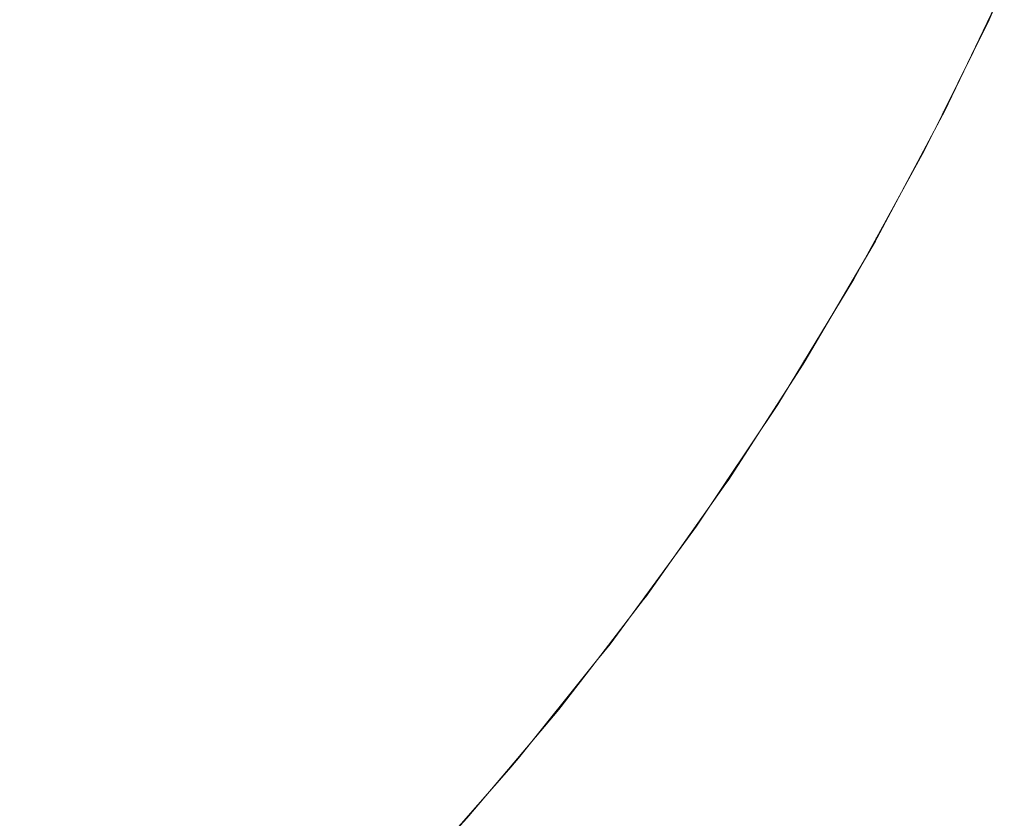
# Model space of a CAD drawing. Header units: centimetres. Extents: x -26 to 27.3, y -21.7 to -19.9.
# Tile 178 of 202: x 27.2716 to 27.3009, y -21.626 to -21.6021. Entities that reach past the tile are written whole.
import ezdxf

# ---------------------------------------------------------------- set-up
doc = ezdxf.new("R2010")
doc.units = ezdxf.units.CM
doc.header["$LTSCALE"] = 2.54
doc.layers.add('Lucido design-1', color=7, linetype='Continuous')

# ---------------------------------------------------------------- blocks, each defined once
blk = doc.blocks.new('Gruppo-4-1')
at = {"color": 7, "linetype": 'Continuous', "lineweight": 9}
for points, invisible_edges in [([(27.278212, -21.599355, 329.824726), (27.276425, -21.602299, 329.824726), (27.274254, -21.600916, 329.821552), (27.275982, -21.598068, 329.821552)], 15), ([(27.272644, -21.59855, 330.553668), (27.270946, -21.60118, 330.553668), (27.273249, -21.602737, 330.550502), (27.275011, -21.600007, 330.550502)], 15), ([(27.278961, -21.598494, 330.547225), (27.27726, -21.601392, 330.547225), (27.279388, -21.602702, 330.543844), (27.281142, -21.599713, 330.543844)], 15), ([(27.286014, -21.599535, 329.83486), (27.284212, -21.602819, 329.83486), (27.28233, -21.601733, 329.831386), (27.284087, -21.598532, 329.831386)], 15), ([(27.294221, -21.59923, 329.849594), (27.292425, -21.602872, 329.849594), (27.291023, -21.602142, 329.845798), (27.292789, -21.598562, 329.845798)], 15), ([(27.295009, -21.598381, 330.521712), (27.293299, -21.601961, 330.521712), (27.294553, -21.602593, 330.517778), (27.296289, -21.59896, 330.517778)], 15), ([(27.286834, -21.598701, 330.536791), (27.285118, -21.601933, 330.536791), (27.286906, -21.602932, 330.533133), (27.288663, -21.599623, 330.533133)], 15), ([(27.296289, -21.59896, 330.517778), (27.294553, -21.602593, 330.517778), (27.295659, -21.60315, 330.513793), (27.297418, -21.59947, 330.513793)], 15), ([(27.274254, -21.600916, 329.821552), (27.272403, -21.603686, 329.821552), (27.270192, -21.602138, 329.818488), (27.271977, -21.599465, 329.818488)], 15), ([(27.280329, -21.600577, 329.828006), (27.278487, -21.603613, 329.828006), (27.276425, -21.602299, 329.824726), (27.278212, -21.599355, 329.824726)], 15), ([(27.295512, -21.599832, 329.853456), (27.293688, -21.60353, 329.853456), (27.292425, -21.602872, 329.849594), (27.294221, -21.59923, 329.849594)], 15), ([(27.297418, -21.59947, 330.513793), (27.295659, -21.60315, 330.513793), (27.296614, -21.603632, 330.509763), (27.298393, -21.59991, 330.509763)], 15), ([(27.281142, -21.599713, 330.543844), (27.279388, -21.602702, 330.543844), (27.281391, -21.603935, 330.540363), (27.283196, -21.60086, 330.540363)], 15), ([(27.287814, -21.600472, 329.838425), (27.28597, -21.603834, 329.838425), (27.284212, -21.602819, 329.83486), (27.286014, -21.599535, 329.83486)], 15), ([(27.288663, -21.599623, 330.533133), (27.286906, -21.602932, 330.533133), (27.288557, -21.603855, 330.529396), (27.290352, -21.600475, 330.529396)], 15), ([(27.275011, -21.600007, 330.550502), (27.273249, -21.602737, 330.550502), (27.275438, -21.604216, 330.547225), (27.27726, -21.601392, 330.547225)], 15), ([(27.296659, -21.600366, 329.857377), (27.294811, -21.604114, 329.857377), (27.293688, -21.60353, 329.853456), (27.295512, -21.599832, 329.853456)], 15), ([(27.298393, -21.59991, 330.509763), (27.296614, -21.603632, 330.509763), (27.297418, -21.604037, 330.505696), (27.299213, -21.600281, 330.505696)], 15), ([(27.297659, -21.600833, 329.86135), (27.295789, -21.604624, 329.86135), (27.294811, -21.604114, 329.857377), (27.296659, -21.600366, 329.857377)], 15), ([(27.299213, -21.600281, 330.505696), (27.297418, -21.604037, 330.505696), (27.29807, -21.604366, 330.501599), (27.299878, -21.600582, 330.501599)], 15), ([(27.28233, -21.601733, 329.831386), (27.280436, -21.604854, 329.831386), (27.278487, -21.603613, 329.828006), (27.280329, -21.600577, 329.828006)], 15), ([(27.289485, -21.601342, 329.842072), (27.287601, -21.604776, 329.842072), (27.28597, -21.603834, 329.838425), (27.287814, -21.600472, 329.838425)], 15), ([(27.290352, -21.600475, 330.529396), (27.288557, -21.603855, 330.529396), (27.290068, -21.604699, 330.525586), (27.291898, -21.601254, 330.525586)], 15), ([(27.299878, -21.600582, 330.501599), (27.29807, -21.604366, 330.501599), (27.298568, -21.604617, 330.497478), (27.300386, -21.600812, 330.497478)], 15), ([(27.276425, -21.602299, 329.824726), (27.274512, -21.605163, 329.824726), (27.272403, -21.603686, 329.821552), (27.274254, -21.600916, 329.821552)], 15), ([(27.283196, -21.60086, 330.540363), (27.281391, -21.603935, 330.540363), (27.283265, -21.60509, 330.536791), (27.285118, -21.601933, 330.536791)], 15), ([(27.298511, -21.60123, 329.865368), (27.296623, -21.605058, 329.865368), (27.295789, -21.604624, 329.86135), (27.297659, -21.600833, 329.86135)], 15), ([(27.300386, -21.600812, 330.497478), (27.298568, -21.604617, 330.497478), (27.298913, -21.604791, 330.493342), (27.300738, -21.600971, 330.493342)], 15), ([(27.270946, -21.60118, 330.553668), (27.269139, -21.603736, 330.553668), (27.271374, -21.605389, 330.550502), (27.273249, -21.602737, 330.550502)], 15), ([(27.291898, -21.601254, 330.525586), (27.290068, -21.604699, 330.525586), (27.291438, -21.605464, 330.521712), (27.293299, -21.601961, 330.521712)], 15), ([(27.299212, -21.601557, 329.869425), (27.297309, -21.605415, 329.869425), (27.296623, -21.605058, 329.865368), (27.298511, -21.60123, 329.865368)], 15), ([(27.300738, -21.600971, 330.493342), (27.298913, -21.604791, 330.493342), (27.299103, -21.604887, 330.489196), (27.300933, -21.601059, 330.489196)], 15), ([(27.300933, -21.601059, 330.489196), (27.299103, -21.604887, 330.489196), (27.299146, -21.604908, 330.486121), (27.300939, -21.601156, 330.486121)], 11), ([(27.300484, -21.60215, 329.886121), (27.300939, -21.601156, 330.486121), (27.299146, -21.604908, 330.486121)], 9), ([(27.300484, -21.60215, 329.886121), (27.300924, -21.601149, 329.886121), (27.300939, -21.601156, 330.486121)], 10), ([(27.27726, -21.601392, 330.547225), (27.275438, -21.604216, 330.547225), (27.277508, -21.605615, 330.543844), (27.279388, -21.602702, 330.543844)], 15), ([(27.291023, -21.602142, 329.845798), (27.289103, -21.605643, 329.845798), (27.287601, -21.604776, 329.842072), (27.289485, -21.601342, 329.842072)], 15), ([(27.284212, -21.602819, 329.83486), (27.282268, -21.606022, 329.83486), (27.280436, -21.604854, 329.831386), (27.28233, -21.601733, 329.831386)], 15), ([(27.299761, -21.601813, 329.873515), (27.297846, -21.605694, 329.873515), (27.297309, -21.605415, 329.869425), (27.299212, -21.601557, 329.869425)], 15), ([(27.300156, -21.601997, 329.877629), (27.298234, -21.605896, 329.877629), (27.297846, -21.605694, 329.873515), (27.299761, -21.601813, 329.873515)], 15), ([(27.272403, -21.603686, 329.821552), (27.270433, -21.606373, 329.821552), (27.268291, -21.604729, 329.818488), (27.270192, -21.602138, 329.818488)], 15), ([(27.285118, -21.601933, 330.536791), (27.283265, -21.60509, 330.536791), (27.285009, -21.606164, 330.533133), (27.286906, -21.602932, 330.533133)], 15), ([(27.293299, -21.601961, 330.521712), (27.291438, -21.605464, 330.521712), (27.292665, -21.606149, 330.517778), (27.294553, -21.602593, 330.517778)], 15), ([(27.300398, -21.60211, 329.881762), (27.29847, -21.606019, 329.881762), (27.298234, -21.605896, 329.877629), (27.300156, -21.601997, 329.877629)], 15), ([(27.29847, -21.606019, 329.881762), (27.300398, -21.60211, 329.881762), (27.300484, -21.60215, 329.886121), (27.299083, -21.60499, 329.886121)], 11), ([(27.278487, -21.603613, 329.828006), (27.276515, -21.606565, 329.828006), (27.274512, -21.605163, 329.824726), (27.276425, -21.602299, 329.824726)], 15), ([(27.292425, -21.602872, 329.849594), (27.290471, -21.606433, 329.849594), (27.289103, -21.605643, 329.845798), (27.291023, -21.602142, 329.845798)], 15), ([(27.299146, -21.604908, 330.486121), (27.299083, -21.60499, 329.886121), (27.300484, -21.60215, 329.886121)], 9), ([(27.279388, -21.602702, 330.543844), (27.277508, -21.605615, 330.543844), (27.279457, -21.606932, 330.540363), (27.281391, -21.603935, 330.540363)], 15), ([(27.294553, -21.602593, 330.517778), (27.292665, -21.606149, 330.517778), (27.293745, -21.606753, 330.513793), (27.295659, -21.60315, 330.513793)], 15), ([(27.273249, -21.602737, 330.550502), (27.271374, -21.605389, 330.550502), (27.273497, -21.606959, 330.547225), (27.275438, -21.604216, 330.547225)], 15), ([(27.28597, -21.603834, 329.838425), (27.28398, -21.607112, 329.838425), (27.282268, -21.606022, 329.83486), (27.284212, -21.602819, 329.83486)], 15), ([(27.286906, -21.602932, 330.533133), (27.285009, -21.606164, 330.533133), (27.28662, -21.607155, 330.529396), (27.288557, -21.603855, 330.529396)], 15), ([(27.293688, -21.60353, 329.853456), (27.291705, -21.607145, 329.853456), (27.290471, -21.606433, 329.849594), (27.292425, -21.602872, 329.849594)], 15), ([(27.295659, -21.60315, 330.513793), (27.293745, -21.606753, 330.513793), (27.294679, -21.607275, 330.509763), (27.296614, -21.603632, 330.509763)], 15), ([(27.294811, -21.604114, 329.857377), (27.292801, -21.607778, 329.857377), (27.291705, -21.607145, 329.853456), (27.293688, -21.60353, 329.853456)], 15), ([(27.274512, -21.605163, 329.824726), (27.272476, -21.60794, 329.824726), (27.270433, -21.606373, 329.821552), (27.272403, -21.603686, 329.821552)], 15), ([(27.280436, -21.604854, 329.831386), (27.278408, -21.60789, 329.831386), (27.276515, -21.606565, 329.828006), (27.278487, -21.603613, 329.828006)], 15), ([(27.287601, -21.604776, 329.842072), (27.285569, -21.608124, 329.842072), (27.28398, -21.607112, 329.838425), (27.28597, -21.603834, 329.838425)], 15), ([(27.288557, -21.603855, 330.529396), (27.28662, -21.607155, 330.529396), (27.288094, -21.608063, 330.525586), (27.290068, -21.604699, 330.525586)], 15), ([(27.296614, -21.603632, 330.509763), (27.294679, -21.607275, 330.509763), (27.295465, -21.607714, 330.505696), (27.297418, -21.604037, 330.505696)], 15), ([(27.281391, -21.603935, 330.540363), (27.279457, -21.606932, 330.540363), (27.281281, -21.608165, 330.536791), (27.283265, -21.60509, 330.536791)], 15), ([(27.295789, -21.604624, 329.86135), (27.293756, -21.60833, 329.86135), (27.292801, -21.607778, 329.857377), (27.294811, -21.604114, 329.857377)], 15), ([(27.297418, -21.604037, 330.505696), (27.295465, -21.607714, 330.505696), (27.296102, -21.60807, 330.501599), (27.29807, -21.604366, 330.501599)], 15), ([(27.275438, -21.604216, 330.547225), (27.273497, -21.606959, 330.547225), (27.275506, -21.608445, 330.543844), (27.277508, -21.605615, 330.543844)], 15), ([(27.29807, -21.604366, 330.501599), (27.296102, -21.60807, 330.501599), (27.29659, -21.608342, 330.497478), (27.298568, -21.604617, 330.497478)], 15), ([(27.289103, -21.605643, 329.845798), (27.287031, -21.609056, 329.845798), (27.285569, -21.608124, 329.842072), (27.287601, -21.604776, 329.842072)], 15), ([(27.290068, -21.604699, 330.525586), (27.288094, -21.608063, 330.525586), (27.28943, -21.608886, 330.521712), (27.291438, -21.605464, 330.521712)], 15), ([(27.296623, -21.605058, 329.865368), (27.29457, -21.608799, 329.865368), (27.293756, -21.60833, 329.86135), (27.295789, -21.604624, 329.86135)], 15), ([(27.298568, -21.604617, 330.497478), (27.29659, -21.608342, 330.497478), (27.296927, -21.60853, 330.493342), (27.298913, -21.604791, 330.493342)], 15), ([(27.282268, -21.606022, 329.83486), (27.280187, -21.609137, 329.83486), (27.278408, -21.60789, 329.831386), (27.280436, -21.604854, 329.831386)], 15), ([(27.297309, -21.605415, 329.869425), (27.29524, -21.609186, 329.869425), (27.29457, -21.608799, 329.865368), (27.296623, -21.605058, 329.865368)], 15), ([(27.298913, -21.604791, 330.493342), (27.296927, -21.60853, 330.493342), (27.297113, -21.608634, 330.489196), (27.299103, -21.604887, 330.489196)], 15), ([(27.299103, -21.604887, 330.489196), (27.297113, -21.608634, 330.489196), (27.297154, -21.608657, 330.486121), (27.299098, -21.604998, 330.486121)], 11), ([(27.298554, -21.606063, 329.886121), (27.299098, -21.604998, 330.486121), (27.297154, -21.608657, 330.486121)], 9), ([(27.299083, -21.60499, 329.886121), (27.298554, -21.606063, 329.886121), (27.29847, -21.606019, 329.881762)], 10), ([(27.298554, -21.606063, 329.886121), (27.299083, -21.60499, 329.886121), (27.299098, -21.604998, 330.486121)], 10), ([(27.299146, -21.604908, 330.486121), (27.299098, -21.604998, 330.486121), (27.299083, -21.60499, 329.886121)], 10), ([(27.299098, -21.604998, 330.486121), (27.299146, -21.604908, 330.486121), (27.299103, -21.604887, 330.489196)], 10), ([(27.276515, -21.606565, 329.828006), (27.274415, -21.609428, 329.828006), (27.272476, -21.60794, 329.824726), (27.274512, -21.605163, 329.824726)], 15), ([(27.283265, -21.60509, 330.536791), (27.281281, -21.608165, 330.536791), (27.282978, -21.609312, 330.533133), (27.285009, -21.606164, 330.533133)], 15), ([(27.271374, -21.605389, 330.550502), (27.269387, -21.607959, 330.550502), (27.271442, -21.609618, 330.547225), (27.273497, -21.606959, 330.547225)], 15), ([(27.277508, -21.605615, 330.543844), (27.275506, -21.608445, 330.543844), (27.277397, -21.609844, 330.540363), (27.279457, -21.606932, 330.540363)], 15), ([(27.290471, -21.606433, 329.849594), (27.288364, -21.609905, 329.849594), (27.287031, -21.609056, 329.845798), (27.289103, -21.605643, 329.845798)], 15), ([(27.291438, -21.605464, 330.521712), (27.28943, -21.608886, 330.521712), (27.290627, -21.609622, 330.517778), (27.292665, -21.606149, 330.517778)], 15), ([(27.297846, -21.605694, 329.873515), (27.295765, -21.609489, 329.873515), (27.29524, -21.609186, 329.869425), (27.297309, -21.605415, 329.869425)], 15), ([(27.298234, -21.605896, 329.877629), (27.296143, -21.609707, 329.877629), (27.295765, -21.609489, 329.873515), (27.297846, -21.605694, 329.873515)], 15), ([(27.29847, -21.606019, 329.881762), (27.296373, -21.60984, 329.881762), (27.296143, -21.609707, 329.877629), (27.298234, -21.605896, 329.877629)], 15), ([(27.28398, -21.607112, 329.838425), (27.28185, -21.610301, 329.838425), (27.280187, -21.609137, 329.83486), (27.282268, -21.606022, 329.83486)], 15), ([(27.285009, -21.606164, 330.533133), (27.282978, -21.609312, 330.533133), (27.284545, -21.610371, 330.529396), (27.28662, -21.607155, 330.529396)], 15), ([(27.292665, -21.606149, 330.517778), (27.290627, -21.609622, 330.517778), (27.291681, -21.610271, 330.513793), (27.293745, -21.606753, 330.513793)], 15), ([(27.296373, -21.60984, 329.881762), (27.29847, -21.606019, 329.881762), (27.298554, -21.606063, 329.886121), (27.297083, -21.608745, 329.886121)], 11), ([(27.297154, -21.608657, 330.486121), (27.297083, -21.608745, 329.886121), (27.298554, -21.606063, 329.886121)], 9), ([(27.272476, -21.60794, 329.824726), (27.27032, -21.610626, 329.824726), (27.268348, -21.608971, 329.821552), (27.270433, -21.606373, 329.821552)], 15), ([(27.291705, -21.607145, 329.853456), (27.289566, -21.610671, 329.853456), (27.288364, -21.609905, 329.849594), (27.290471, -21.606433, 329.849594)], 15), ([(27.278408, -21.60789, 329.831386), (27.276249, -21.610835, 329.831386), (27.274415, -21.609428, 329.828006), (27.276515, -21.606565, 329.828006)], 15), ([(27.293745, -21.606753, 330.513793), (27.291681, -21.610271, 330.513793), (27.292592, -21.610832, 330.509763), (27.294679, -21.607275, 330.509763)], 15), ([(27.273497, -21.606959, 330.547225), (27.271442, -21.609618, 330.547225), (27.273386, -21.611188, 330.543844), (27.275506, -21.608445, 330.543844)], 15), ([(27.279457, -21.606932, 330.540363), (27.277397, -21.609844, 330.540363), (27.279168, -21.611153, 330.536791), (27.281281, -21.608165, 330.536791)], 15), ([(27.285569, -21.608124, 329.842072), (27.283393, -21.611381, 329.842072), (27.28185, -21.610301, 329.838425), (27.28398, -21.607112, 329.838425)], 15), ([(27.28662, -21.607155, 330.529396), (27.284545, -21.610371, 330.529396), (27.285979, -21.61134, 330.525586), (27.288094, -21.608063, 330.525586)], 15), ([(27.292801, -21.607778, 329.857377), (27.290633, -21.61135, 329.857377), (27.289566, -21.610671, 329.853456), (27.291705, -21.607145, 329.853456)], 15), ([(27.294679, -21.607275, 330.509763), (27.292592, -21.610832, 330.509763), (27.293359, -21.611304, 330.505696), (27.295465, -21.607714, 330.505696)], 15), ([(27.295465, -21.607714, 330.505696), (27.293359, -21.611304, 330.505696), (27.29398, -21.611687, 330.501599), (27.296102, -21.60807, 330.501599)], 15), ([(27.274415, -21.609428, 329.828006), (27.272193, -21.612197, 329.828006), (27.27032, -21.610626, 329.824726), (27.272476, -21.60794, 329.824726)], 15), ([(27.280187, -21.609137, 329.83486), (27.277972, -21.612158, 329.83486), (27.276249, -21.610835, 329.831386), (27.278408, -21.60789, 329.831386)], 15), ([(27.293756, -21.60833, 329.86135), (27.291564, -21.611943, 329.86135), (27.290633, -21.61135, 329.857377), (27.292801, -21.607778, 329.857377)], 15), ([(27.281281, -21.608165, 330.536791), (27.279168, -21.611153, 330.536791), (27.280814, -21.612371, 330.533133), (27.282978, -21.609312, 330.533133)], 15), ([(27.287031, -21.609056, 329.845798), (27.284813, -21.612376, 329.845798), (27.283393, -21.611381, 329.842072), (27.285569, -21.608124, 329.842072)], 15), ([(27.288094, -21.608063, 330.525586), (27.285979, -21.61134, 330.525586), (27.287279, -21.612219, 330.521712), (27.28943, -21.608886, 330.521712)], 15), ([(27.296102, -21.60807, 330.501599), (27.29398, -21.611687, 330.501599), (27.294455, -21.611979, 330.497478), (27.29659, -21.608342, 330.497478)], 15), ([(27.275506, -21.608445, 330.543844), (27.273386, -21.611188, 330.543844), (27.275216, -21.612665, 330.540363), (27.277397, -21.609844, 330.540363)], 15), ([(27.29457, -21.608799, 329.865368), (27.292356, -21.612448, 329.865368), (27.291564, -21.611943, 329.86135), (27.293756, -21.60833, 329.86135)], 15), ([(27.29659, -21.608342, 330.497478), (27.294455, -21.611979, 330.497478), (27.294784, -21.612182, 330.493342), (27.296927, -21.60853, 330.493342)], 15), ([(27.296927, -21.60853, 330.493342), (27.294784, -21.612182, 330.493342), (27.294966, -21.612294, 330.489196), (27.297113, -21.608634, 330.489196)], 15), ([(27.28943, -21.608886, 330.521712), (27.287279, -21.612219, 330.521712), (27.288443, -21.613006, 330.517778), (27.290627, -21.609622, 330.517778)], 15), ([(27.29524, -21.609186, 329.869425), (27.293008, -21.612864, 329.869425), (27.292356, -21.612448, 329.865368), (27.29457, -21.608799, 329.865368)], 15), ([(27.297113, -21.608634, 330.489196), (27.294966, -21.612294, 330.489196), (27.295006, -21.612319, 330.486121), (27.297098, -21.608753, 330.486121)], 11), ([(27.296456, -21.609888, 329.886121), (27.297098, -21.608753, 330.486121), (27.295006, -21.612319, 330.486121)], 9), ([(27.297083, -21.608745, 329.886121), (27.296456, -21.609888, 329.886121), (27.296373, -21.60984, 329.881762)], 10), ([(27.296456, -21.609888, 329.886121), (27.297083, -21.608745, 329.886121), (27.297098, -21.608753, 330.486121)], 10), ([(27.297154, -21.608657, 330.486121), (27.297098, -21.608753, 330.486121), (27.297083, -21.608745, 329.886121)], 10), ([(27.297098, -21.608753, 330.486121), (27.297154, -21.608657, 330.486121), (27.297113, -21.608634, 330.489196)], 10), ([(27.28185, -21.610301, 329.838425), (27.279582, -21.613393, 329.838425), (27.277972, -21.612158, 329.83486), (27.280187, -21.609137, 329.83486)], 15), ([(27.288364, -21.609905, 329.849594), (27.286108, -21.613282, 329.849594), (27.284813, -21.612376, 329.845798), (27.287031, -21.609056, 329.845798)], 15), ([(27.276249, -21.610835, 329.831386), (27.273963, -21.613683, 329.831386), (27.272193, -21.612197, 329.828006), (27.274415, -21.609428, 329.828006)], 15), ([(27.282978, -21.609312, 330.533133), (27.280814, -21.612371, 330.533133), (27.282335, -21.613495, 330.529396), (27.284545, -21.610371, 330.529396)], 15), ([(27.295765, -21.609489, 329.873515), (27.293519, -21.613189, 329.873515), (27.293008, -21.612864, 329.869425), (27.29524, -21.609186, 329.869425)], 15), ([(27.271442, -21.609618, 330.547225), (27.269276, -21.612187, 330.547225), (27.271152, -21.613838, 330.543844), (27.273386, -21.611188, 330.543844)], 15), ([(27.290627, -21.609622, 330.517778), (27.288443, -21.613006, 330.517778), (27.289469, -21.613699, 330.513793), (27.291681, -21.610271, 330.513793)], 15), ([(27.296143, -21.609707, 329.877629), (27.293887, -21.613424, 329.877629), (27.293519, -21.613189, 329.873515), (27.295765, -21.609489, 329.873515)], 15), ([(27.296373, -21.60984, 329.881762), (27.294112, -21.613567, 329.881762), (27.293887, -21.613424, 329.877629), (27.296143, -21.609707, 329.877629)], 15), ([(27.277397, -21.609844, 330.540363), (27.275216, -21.612665, 330.540363), (27.276929, -21.614048, 330.536791), (27.279168, -21.611153, 330.536791)], 15), ([(27.289566, -21.610671, 329.853456), (27.287275, -21.614099, 329.853456), (27.286108, -21.613282, 329.849594), (27.288364, -21.609905, 329.849594)], 15), ([(27.294112, -21.613567, 329.881762), (27.296373, -21.60984, 329.881762), (27.296456, -21.609888, 329.886121), (27.294928, -21.612406, 329.886121)], 11), ([(27.295006, -21.612319, 330.486121), (27.294928, -21.612406, 329.886121), (27.296456, -21.609888, 329.886121)], 9), ([(27.283393, -21.611381, 329.842072), (27.281077, -21.61454, 329.842072), (27.279582, -21.613393, 329.838425), (27.28185, -21.610301, 329.838425)], 15), ([(27.291681, -21.610271, 330.513793), (27.289469, -21.613699, 330.513793), (27.290355, -21.614298, 330.509763), (27.292592, -21.610832, 330.509763)], 15), ([(27.272193, -21.612197, 329.828006), (27.269852, -21.614867, 329.828006), (27.268049, -21.613215, 329.824726), (27.27032, -21.610626, 329.824726)], 15), ([(27.284545, -21.610371, 330.529396), (27.282335, -21.613495, 330.529396), (27.283727, -21.614525, 330.525586), (27.285979, -21.61134, 330.525586)], 15), ([(27.277972, -21.612158, 329.83486), (27.275627, -21.615079, 329.83486), (27.273963, -21.613683, 329.831386), (27.276249, -21.610835, 329.831386)], 15), ([(27.290633, -21.61135, 329.857377), (27.288311, -21.614825, 329.857377), (27.287275, -21.614099, 329.853456), (27.289566, -21.610671, 329.853456)], 15), ([(27.292592, -21.610832, 330.509763), (27.290355, -21.614298, 330.509763), (27.291101, -21.614802, 330.505696), (27.293359, -21.611304, 330.505696)], 15), ([(27.273386, -21.611188, 330.543844), (27.271152, -21.613838, 330.543844), (27.272918, -21.615392, 330.540363), (27.275216, -21.612665, 330.540363)], 15), ([(27.279168, -21.611153, 330.536791), (27.276929, -21.614048, 330.536791), (27.278523, -21.615335, 330.533133), (27.280814, -21.612371, 330.533133)], 15), ([(27.284813, -21.612376, 329.845798), (27.282452, -21.615595, 329.845798), (27.281077, -21.61454, 329.842072), (27.283393, -21.611381, 329.842072)], 15), ([(27.285979, -21.61134, 330.525586), (27.283727, -21.614525, 330.525586), (27.284988, -21.615458, 330.521712), (27.287279, -21.612219, 330.521712)], 15), ([(27.291564, -21.611943, 329.86135), (27.289215, -21.615458, 329.86135), (27.288311, -21.614825, 329.857377), (27.290633, -21.61135, 329.857377)], 15), ([(27.293359, -21.611304, 330.505696), (27.291101, -21.614802, 330.505696), (27.291706, -21.615211, 330.501599), (27.29398, -21.611687, 330.501599)], 15), ([(27.29398, -21.611687, 330.501599), (27.291706, -21.615211, 330.501599), (27.292168, -21.615523, 330.497478), (27.294455, -21.611979, 330.497478)], 15), ([(27.292356, -21.612448, 329.865368), (27.289985, -21.615997, 329.865368), (27.289215, -21.615458, 329.86135), (27.291564, -21.611943, 329.86135)], 15), ([(27.294455, -21.611979, 330.497478), (27.292168, -21.615523, 330.497478), (27.292488, -21.615739, 330.493342), (27.294784, -21.612182, 330.493342)], 15), ([(27.273963, -21.613683, 329.831386), (27.271556, -21.616428, 329.831386), (27.269852, -21.614867, 329.828006), (27.272193, -21.612197, 329.828006)], 15), ([(27.279582, -21.613393, 329.838425), (27.277182, -21.616384, 329.838425), (27.275627, -21.615079, 329.83486), (27.277972, -21.612158, 329.83486)], 15), ([(27.280814, -21.612371, 330.533133), (27.278523, -21.615335, 330.533133), (27.279994, -21.616523, 330.529396), (27.282335, -21.613495, 330.529396)], 15), ([(27.286108, -21.613282, 329.849594), (27.283706, -21.616558, 329.849594), (27.282452, -21.615595, 329.845798), (27.284813, -21.612376, 329.845798)], 15), ([(27.287279, -21.612219, 330.521712), (27.284988, -21.615458, 330.521712), (27.286118, -21.616293, 330.517778), (27.288443, -21.613006, 330.517778)], 15), ([(27.294784, -21.612182, 330.493342), (27.292488, -21.615739, 330.493342), (27.292665, -21.615859, 330.489196), (27.294966, -21.612294, 330.489196)], 15), ([(27.294966, -21.612294, 330.489196), (27.292665, -21.615859, 330.489196), (27.292704, -21.615885, 330.486121), (27.294944, -21.612415, 330.486121)], 11), ([(27.294928, -21.612406, 329.886121), (27.294192, -21.613618, 329.886121), (27.294112, -21.613567, 329.881762)], 10), ([(27.294192, -21.613618, 329.886121), (27.294928, -21.612406, 329.886121), (27.294944, -21.612415, 330.486121)], 10), ([(27.295006, -21.612319, 330.486121), (27.294944, -21.612415, 330.486121), (27.294928, -21.612406, 329.886121)], 10), ([(27.294944, -21.612415, 330.486121), (27.295006, -21.612319, 330.486121), (27.294966, -21.612294, 330.489196)], 10), ([(27.275216, -21.612665, 330.540363), (27.272918, -21.615392, 330.540363), (27.27457, -21.616846, 330.536791), (27.276929, -21.614048, 330.536791)], 15), ([(27.293008, -21.612864, 329.869425), (27.290618, -21.616441, 329.869425), (27.289985, -21.615997, 329.865368), (27.292356, -21.612448, 329.865368)], 15), ([(27.294192, -21.613618, 329.886121), (27.294944, -21.612415, 330.486121), (27.292704, -21.615885, 330.486121)], 9), ([(27.293519, -21.613189, 329.873515), (27.291115, -21.616788, 329.873515), (27.290618, -21.616441, 329.869425), (27.293008, -21.612864, 329.869425)], 15), ([(27.287275, -21.614099, 329.853456), (27.284836, -21.617425, 329.853456), (27.283706, -21.616558, 329.849594), (27.286108, -21.613282, 329.849594)], 15), ([(27.288443, -21.613006, 330.517778), (27.286118, -21.616293, 330.517778), (27.287113, -21.617029, 330.513793), (27.289469, -21.613699, 330.513793)], 15), ([(27.293887, -21.613424, 329.877629), (27.291472, -21.617038, 329.877629), (27.291115, -21.616788, 329.873515), (27.293519, -21.613189, 329.873515)], 15), ([(27.281077, -21.61454, 329.842072), (27.278625, -21.617595, 329.842072), (27.277182, -21.616384, 329.838425), (27.279582, -21.613393, 329.838425)], 15), ([(27.282335, -21.613495, 330.529396), (27.279994, -21.616523, 330.529396), (27.281341, -21.617611, 330.525586), (27.283727, -21.614525, 330.525586)], 15), ([(27.294112, -21.613567, 329.881762), (27.29169, -21.617191, 329.881762), (27.291472, -21.617038, 329.877629), (27.293887, -21.613424, 329.877629)], 15), ([(27.29169, -21.617191, 329.881762), (27.294112, -21.613567, 329.881762), (27.294192, -21.613618, 329.886121), (27.292622, -21.615968, 329.886121)], 11), ([(27.271152, -21.613838, 330.543844), (27.268807, -21.616391, 330.543844), (27.270505, -21.618018, 330.540363), (27.272918, -21.615392, 330.540363)], 15), ([(27.275627, -21.615079, 329.83486), (27.273157, -21.617896, 329.83486), (27.271556, -21.616428, 329.831386), (27.273963, -21.613683, 329.831386)], 15), ([(27.289469, -21.613699, 330.513793), (27.287113, -21.617029, 330.513793), (27.287973, -21.617666, 330.509763), (27.290355, -21.614298, 330.509763)], 15), ([(27.292704, -21.615885, 330.486121), (27.292622, -21.615968, 329.886121), (27.294192, -21.613618, 329.886121)], 9), ([(27.276929, -21.614048, 330.536791), (27.27457, -21.616846, 330.536791), (27.276108, -21.618199, 330.533133), (27.278523, -21.615335, 330.533133)], 15), ([(27.288311, -21.614825, 329.857377), (27.28584, -21.618195, 329.857377), (27.284836, -21.617425, 329.853456), (27.287275, -21.614099, 329.853456)], 15), ([(27.290355, -21.614298, 330.509763), (27.287973, -21.617666, 330.509763), (27.288697, -21.618201, 330.505696), (27.291101, -21.614802, 330.505696)], 15), ([(27.282452, -21.615595, 329.845798), (27.279953, -21.618709, 329.845798), (27.278625, -21.617595, 329.842072), (27.281077, -21.61454, 329.842072)], 15), ([(27.283727, -21.614525, 330.525586), (27.281341, -21.617611, 330.525586), (27.282562, -21.618597, 330.521712), (27.284988, -21.615458, 330.521712)], 15), ([(27.289215, -21.615458, 329.86135), (27.286716, -21.618867, 329.86135), (27.28584, -21.618195, 329.857377), (27.288311, -21.614825, 329.857377)], 15), ([(27.291101, -21.614802, 330.505696), (27.288697, -21.618201, 330.505696), (27.289284, -21.618635, 330.501599), (27.291706, -21.615211, 330.501599)], 15), ([(27.277182, -21.616384, 329.838425), (27.274654, -21.619267, 329.838425), (27.273157, -21.617896, 329.83486), (27.275627, -21.615079, 329.83486)], 15), ([(27.278523, -21.615335, 330.533133), (27.276108, -21.618199, 330.533133), (27.277527, -21.619449, 330.529396), (27.279994, -21.616523, 330.529396)], 15), ([(27.291706, -21.615211, 330.501599), (27.289284, -21.618635, 330.501599), (27.289733, -21.618967, 330.497478), (27.292168, -21.615523, 330.497478)], 15), ([(27.272918, -21.615392, 330.540363), (27.270505, -21.618018, 330.540363), (27.272095, -21.619542, 330.536791), (27.27457, -21.616846, 330.536791)], 15), ([(27.283706, -21.616558, 329.849594), (27.281164, -21.619725, 329.849594), (27.279953, -21.618709, 329.845798), (27.282452, -21.615595, 329.845798)], 15), ([(27.284988, -21.615458, 330.521712), (27.282562, -21.618597, 330.521712), (27.283655, -21.619479, 330.517778), (27.286118, -21.616293, 330.517778)], 15), ([(27.289985, -21.615997, 329.865368), (27.287461, -21.619439, 329.865368), (27.286716, -21.618867, 329.86135), (27.289215, -21.615458, 329.86135)], 15), ([(27.292168, -21.615523, 330.497478), (27.289733, -21.618967, 330.497478), (27.290043, -21.619196, 330.493342), (27.292488, -21.615739, 330.493342)], 15), ([(27.292488, -21.615739, 330.493342), (27.290043, -21.619196, 330.493342), (27.290215, -21.619323, 330.489196), (27.292665, -21.615859, 330.489196)], 15), ([(27.292665, -21.615859, 330.489196), (27.290215, -21.619323, 330.489196), (27.290253, -21.619351, 330.486121), (27.292638, -21.615979, 330.486121)], 11), ([(27.292704, -21.615885, 330.486121), (27.292638, -21.615979, 330.486121), (27.292622, -21.615968, 329.886121)], 10), ([(27.292638, -21.615979, 330.486121), (27.292704, -21.615885, 330.486121), (27.292665, -21.615859, 330.489196)], 10), ([(27.290618, -21.616441, 329.869425), (27.288075, -21.61991, 329.869425), (27.287461, -21.619439, 329.865368), (27.289985, -21.615997, 329.865368)], 15), ([(27.291768, -21.617246, 329.886121), (27.292638, -21.615979, 330.486121), (27.290253, -21.619351, 330.486121)], 9), ([(27.292622, -21.615968, 329.886121), (27.291768, -21.617246, 329.886121), (27.29169, -21.617191, 329.881762)], 10), ([(27.291768, -21.617246, 329.886121), (27.292622, -21.615968, 329.886121), (27.292638, -21.615979, 330.486121)], 10), ([(27.273157, -21.617896, 329.83486), (27.270567, -21.620602, 329.83486), (27.269031, -21.619066, 329.831386), (27.271556, -21.616428, 329.831386)], 15), ([(27.278625, -21.617595, 329.842072), (27.276043, -21.62054, 329.842072), (27.274654, -21.619267, 329.838425), (27.277182, -21.616384, 329.838425)], 15), ([(27.286118, -21.616293, 330.517778), (27.283655, -21.619479, 330.517778), (27.284618, -21.620257, 330.513793), (27.287113, -21.617029, 330.513793)], 15), ([(27.291115, -21.616788, 329.873515), (27.288555, -21.620278, 329.873515), (27.288075, -21.61991, 329.869425), (27.290618, -21.616441, 329.869425)], 15), ([(27.279994, -21.616523, 330.529396), (27.277527, -21.619449, 330.529396), (27.278827, -21.620593, 330.525586), (27.281341, -21.617611, 330.525586)], 15), ([(27.284836, -21.617425, 329.853456), (27.282255, -21.620641, 329.853456), (27.281164, -21.619725, 329.849594), (27.283706, -21.616558, 329.849594)], 15), ([(27.291472, -21.617038, 329.877629), (27.288902, -21.620544, 329.877629), (27.288555, -21.620278, 329.873515), (27.291115, -21.616788, 329.873515)], 15), ([(27.27457, -21.616846, 330.536791), (27.272095, -21.619542, 330.536791), (27.273573, -21.620959, 330.533133), (27.276108, -21.618199, 330.533133)], 15), ([(27.287113, -21.617029, 330.513793), (27.284618, -21.620257, 330.513793), (27.285451, -21.620929, 330.509763), (27.287973, -21.617666, 330.509763)], 15), ([(27.29169, -21.617191, 329.881762), (27.289113, -21.620706, 329.881762), (27.288902, -21.620544, 329.877629), (27.291472, -21.617038, 329.877629)], 15), ([(27.289113, -21.620706, 329.881762), (27.29169, -21.617191, 329.881762), (27.291768, -21.617246, 329.886121), (27.29017, -21.619425, 329.886121)], 11), ([(27.290253, -21.619351, 330.486121), (27.29017, -21.619425, 329.886121), (27.291768, -21.617246, 329.886121)], 9), ([(27.279953, -21.618709, 329.845798), (27.277321, -21.621711, 329.845798), (27.276043, -21.62054, 329.842072), (27.278625, -21.617595, 329.842072)], 15), ([(27.281341, -21.617611, 330.525586), (27.278827, -21.620593, 330.525586), (27.280005, -21.62163, 330.521712), (27.282562, -21.618597, 330.521712)], 15), ([(27.28584, -21.618195, 329.857377), (27.283225, -21.621454, 329.857377), (27.282255, -21.620641, 329.853456), (27.284836, -21.617425, 329.853456)], 15), ([(27.287973, -21.617666, 330.509763), (27.285451, -21.620929, 330.509763), (27.286151, -21.621495, 330.505696), (27.288697, -21.618201, 330.505696)], 15), ([(27.274654, -21.619267, 329.838425), (27.272002, -21.622037, 329.838425), (27.270567, -21.620602, 329.83486), (27.273157, -21.617896, 329.83486)], 15), ([(27.270505, -21.618018, 330.540363), (27.267983, -21.62054, 330.540363), (27.269507, -21.62213, 330.536791), (27.272095, -21.619542, 330.536791)], 15), ([(27.276108, -21.618199, 330.533133), (27.273573, -21.620959, 330.533133), (27.274939, -21.622267, 330.529396), (27.277527, -21.619449, 330.529396)], 15), ([(27.286716, -21.618867, 329.86135), (27.28407, -21.622163, 329.86135), (27.283225, -21.621454, 329.857377), (27.28584, -21.618195, 329.857377)], 15), ([(27.288697, -21.618201, 330.505696), (27.286151, -21.621495, 330.505696), (27.286719, -21.621953, 330.501599), (27.289284, -21.618635, 330.501599)], 15), ([(27.281164, -21.619725, 329.849594), (27.278486, -21.622779, 329.849594), (27.277321, -21.621711, 329.845798), (27.279953, -21.618709, 329.845798)], 15), ([(27.282562, -21.618597, 330.521712), (27.280005, -21.62163, 330.521712), (27.28106, -21.622558, 330.517778), (27.283655, -21.619479, 330.517778)], 15), ([(27.287461, -21.619439, 329.865368), (27.28479, -21.622767, 329.865368), (27.28407, -21.622163, 329.86135), (27.286716, -21.618867, 329.86135)], 15), ([(27.289284, -21.618635, 330.501599), (27.286719, -21.621953, 330.501599), (27.287153, -21.622304, 330.497478), (27.289733, -21.618967, 330.497478)], 15), ([(27.289733, -21.618967, 330.497478), (27.287153, -21.622304, 330.497478), (27.287454, -21.622546, 330.493342), (27.290043, -21.619196, 330.493342)], 15), ([(27.276043, -21.62054, 329.842072), (27.273334, -21.623369, 329.842072), (27.272002, -21.622037, 329.838425), (27.274654, -21.619267, 329.838425)], 15), ([(27.277527, -21.619449, 330.529396), (27.274939, -21.622267, 330.529396), (27.276189, -21.623466, 330.525586), (27.278827, -21.620593, 330.525586)], 15), ([(27.288075, -21.61991, 329.869425), (27.285382, -21.623265, 329.869425), (27.28479, -21.622767, 329.865368), (27.287461, -21.619439, 329.865368)], 15), ([(27.290043, -21.619196, 330.493342), (27.287454, -21.622546, 330.493342), (27.28762, -21.62268, 330.489196), (27.290215, -21.619323, 330.489196)], 15), ([(27.290215, -21.619323, 330.489196), (27.28762, -21.62268, 330.489196), (27.288809, -21.62122, 330.486121), (27.290187, -21.619437, 330.486121)], 11), ([(27.290187, -21.619437, 330.486121), (27.288809, -21.62122, 330.486121), (27.289188, -21.620764, 329.886121)], 10), ([(27.29017, -21.619425, 329.886121), (27.289188, -21.620764, 329.886121), (27.289113, -21.620706, 329.881762)], 10), ([(27.289188, -21.620764, 329.886121), (27.29017, -21.619425, 329.886121), (27.290187, -21.619437, 330.486121)], 10), ([(27.290253, -21.619351, 330.486121), (27.290187, -21.619437, 330.486121), (27.29017, -21.619425, 329.886121)], 10), ([(27.290187, -21.619437, 330.486121), (27.290253, -21.619351, 330.486121), (27.290215, -21.619323, 330.489196)], 10), ([(27.272095, -21.619542, 330.536791), (27.269507, -21.62213, 330.536791), (27.270924, -21.623608, 330.533133), (27.273573, -21.620959, 330.533133)], 15), ([(27.282255, -21.620641, 329.853456), (27.279536, -21.623741, 329.853456), (27.278486, -21.622779, 329.849594), (27.281164, -21.619725, 329.849594)], 15), ([(27.283655, -21.619479, 330.517778), (27.28106, -21.622558, 330.517778), (27.281989, -21.623376, 330.513793), (27.284618, -21.620257, 330.513793)], 15), ([(27.288555, -21.620278, 329.873515), (27.285846, -21.623654, 329.873515), (27.285382, -21.623265, 329.869425), (27.288075, -21.61991, 329.869425)], 15), ([(27.284618, -21.620257, 330.513793), (27.281989, -21.623376, 330.513793), (27.282792, -21.624083, 330.509763), (27.285451, -21.620929, 330.509763)], 15), ([(27.288902, -21.620544, 329.877629), (27.286181, -21.623935, 329.877629), (27.285846, -21.623654, 329.873515), (27.288555, -21.620278, 329.873515)], 15), ([(27.272002, -21.622037, 329.838425), (27.269232, -21.624689, 329.838425), (27.267861, -21.623192, 329.83486), (27.270567, -21.620602, 329.83486)], 15), ([(27.277321, -21.621711, 329.845798), (27.27456, -21.624595, 329.845798), (27.273334, -21.623369, 329.842072), (27.276043, -21.62054, 329.842072)], 15), ([(27.278827, -21.620593, 330.525586), (27.276189, -21.623466, 330.525586), (27.277322, -21.624551, 330.521712), (27.280005, -21.62163, 330.521712)], 15), ([(27.289113, -21.620706, 329.881762), (27.286385, -21.624106, 329.881762), (27.286181, -21.623935, 329.877629), (27.288902, -21.620544, 329.877629)], 15), ([(27.283225, -21.621454, 329.857377), (27.280469, -21.624596, 329.857377), (27.279536, -21.623741, 329.853456), (27.282255, -21.620641, 329.853456)], 15), ([(27.288818, -21.621226, 329.886121), (27.286457, -21.624167, 329.886121), (27.286385, -21.624106, 329.881762), (27.289113, -21.620706, 329.881762)], 14), ([(27.288809, -21.62122, 330.486121), (27.288818, -21.621226, 329.886121), (27.289188, -21.620764, 329.886121)], 9), ([(27.289113, -21.620706, 329.881762), (27.289188, -21.620764, 329.886121), (27.288818, -21.621226, 329.886121)], 9), ([(27.273573, -21.620959, 330.533133), (27.270924, -21.623608, 330.533133), (27.272232, -21.624974, 330.529396), (27.274939, -21.622267, 330.529396)], 15), ([(27.285451, -21.620929, 330.509763), (27.282792, -21.624083, 330.509763), (27.283468, -21.624677, 330.505696), (27.286151, -21.621495, 330.505696)], 15), ([(27.28407, -21.622163, 329.86135), (27.281283, -21.625341, 329.86135), (27.280469, -21.624596, 329.857377), (27.283225, -21.621454, 329.857377)], 15), ([(27.286151, -21.621495, 330.505696), (27.283468, -21.624677, 330.505696), (27.284016, -21.625159, 330.501599), (27.286719, -21.621953, 330.501599)], 15), ([(27.286457, -21.624167, 329.886121), (27.288809, -21.62122, 330.486121), (27.287657, -21.62271, 330.486121)], 9), ([(27.286457, -21.624167, 329.886121), (27.288818, -21.621226, 329.886121), (27.288809, -21.62122, 330.486121)], 10), ([(27.28762, -21.62268, 330.489196), (27.287657, -21.62271, 330.486121), (27.288809, -21.62122, 330.486121)], 9), ([(27.278486, -21.622779, 329.849594), (27.275678, -21.625713, 329.849594), (27.27456, -21.624595, 329.845798), (27.277321, -21.621711, 329.845798)], 15), ([(27.280005, -21.62163, 330.521712), (27.277322, -21.624551, 330.521712), (27.278336, -21.625523, 330.517778), (27.28106, -21.622558, 330.517778)], 15), ([(27.273334, -21.623369, 329.842072), (27.270505, -21.626078, 329.842072), (27.269232, -21.624689, 329.838425), (27.272002, -21.622037, 329.838425)], 15), ([(27.286719, -21.621953, 330.501599), (27.284016, -21.625159, 330.501599), (27.284435, -21.625528, 330.497478), (27.287153, -21.622304, 330.497478)], 15), ([(27.274939, -21.622267, 330.529396), (27.272232, -21.624974, 330.529396), (27.273431, -21.626224, 330.525586), (27.276189, -21.623466, 330.525586)], 15), ([(27.28479, -21.622767, 329.865368), (27.281976, -21.625976, 329.865368), (27.281283, -21.625341, 329.86135), (27.28407, -21.622163, 329.86135)], 15), ([(27.287153, -21.622304, 330.497478), (27.284435, -21.625528, 330.497478), (27.284724, -21.625783, 330.493342), (27.287454, -21.622546, 330.493342)], 15), ([(27.28106, -21.622558, 330.517778), (27.278336, -21.625523, 330.517778), (27.279229, -21.62638, 330.513793), (27.281989, -21.623376, 330.513793)], 15), ([(27.287454, -21.622546, 330.493342), (27.284724, -21.625783, 330.493342), (27.284885, -21.625924, 330.489196), (27.28762, -21.62268, 330.489196)], 15), ([(27.286158, -21.624488, 330.486121), (27.287657, -21.62271, 330.486121), (27.28762, -21.62268, 330.489196), (27.284885, -21.625924, 330.489196)], 14), ([(27.279536, -21.623741, 329.853456), (27.276685, -21.62672, 329.853456), (27.275678, -21.625713, 329.849594), (27.278486, -21.622779, 329.849594)], 15), ([(27.285382, -21.623265, 329.869425), (27.282546, -21.626499, 329.869425), (27.281976, -21.625976, 329.865368), (27.28479, -21.622767, 329.865368)], 15), ([(27.287657, -21.62271, 330.486121), (27.286158, -21.624488, 330.486121), (27.286168, -21.624497, 329.886121), (27.286457, -21.624167, 329.886121)], 10), ([(27.285846, -21.623654, 329.873515), (27.282993, -21.626908, 329.873515), (27.282546, -21.626499, 329.869425), (27.285382, -21.623265, 329.869425)], 15), ([(27.27456, -21.624595, 329.845798), (27.271676, -21.627356, 329.845798), (27.270505, -21.626078, 329.842072), (27.273334, -21.623369, 329.842072)], 15), ([(27.276189, -21.623466, 330.525586), (27.273431, -21.626224, 330.525586), (27.274516, -21.627356, 330.521712), (27.277322, -21.624551, 330.521712)], 15), ([(27.281989, -21.623376, 330.513793), (27.279229, -21.62638, 330.513793), (27.280002, -21.62712, 330.509763), (27.282792, -21.624083, 330.509763)], 15), ([(27.270924, -21.623608, 330.533133), (27.268164, -21.626143, 330.533133), (27.269414, -21.627562, 330.529396), (27.272232, -21.624974, 330.529396)], 15), ([(27.280469, -21.624596, 329.857377), (27.277579, -21.627614, 329.857377), (27.276685, -21.62672, 329.853456), (27.279536, -21.623741, 329.853456)], 15), ([(27.286181, -21.623935, 329.877629), (27.283314, -21.627203, 329.877629), (27.282993, -21.626908, 329.873515), (27.285846, -21.623654, 329.873515)], 15), ([(27.282792, -21.624083, 330.509763), (27.280002, -21.62712, 330.509763), (27.280652, -21.627743, 330.505696), (27.283468, -21.624677, 330.505696)], 15), ([(27.286385, -21.624106, 329.881762), (27.283511, -21.627383, 329.881762), (27.283314, -21.627203, 329.877629), (27.286181, -21.623935, 329.877629)], 15), ([(27.286168, -21.624497, 329.886121), (27.283581, -21.627447, 329.886121), (27.283511, -21.627383, 329.881762), (27.286385, -21.624106, 329.881762)], 14), ([(27.286385, -21.624106, 329.881762), (27.286457, -21.624167, 329.886121), (27.286168, -21.624497, 329.886121)], 9), ([(27.275678, -21.625713, 329.849594), (27.272744, -21.628521, 329.849594), (27.271676, -21.627356, 329.845798), (27.27456, -21.624595, 329.845798)], 15), ([(27.277322, -21.624551, 330.521712), (27.274516, -21.627356, 330.521712), (27.275488, -21.628371, 330.517778), (27.278336, -21.625523, 330.517778)], 15), ([(27.281283, -21.625341, 329.86135), (27.27836, -21.628395, 329.86135), (27.277579, -21.627614, 329.857377), (27.280469, -21.624596, 329.857377)], 15), ([(27.283468, -21.624677, 330.505696), (27.280652, -21.627743, 330.505696), (27.281179, -21.628248, 330.501599), (27.284016, -21.625159, 330.501599)], 15), ([(27.283581, -21.627447, 329.886121), (27.286158, -21.624488, 330.486121), (27.28492, -21.625955, 330.486121)], 9), ([(27.283581, -21.627447, 329.886121), (27.286168, -21.624497, 329.886121), (27.286158, -21.624488, 330.486121)], 10), ([(27.284885, -21.625924, 330.489196), (27.28492, -21.625955, 330.486121), (27.286158, -21.624488, 330.486121)], 9), ([(27.272232, -21.624974, 330.529396), (27.269414, -21.627562, 330.529396), (27.270558, -21.628862, 330.525586), (27.273431, -21.626224, 330.525586)], 15), ([(27.284016, -21.625159, 330.501599), (27.281179, -21.628248, 330.501599), (27.281582, -21.628634, 330.497478), (27.284435, -21.625528, 330.497478)], 15), ([(27.278336, -21.625523, 330.517778), (27.275488, -21.628371, 330.517778), (27.276345, -21.629264, 330.513793), (27.279229, -21.62638, 330.513793)], 15), ([(27.281976, -21.625976, 329.865368), (27.279024, -21.629059, 329.865368), (27.27836, -21.628395, 329.86135), (27.281283, -21.625341, 329.86135)], 15), ([(27.284435, -21.625528, 330.497478), (27.281582, -21.628634, 330.497478), (27.28186, -21.628901, 330.493342), (27.284724, -21.625783, 330.493342)], 15), ([(27.276685, -21.62672, 329.853456), (27.273706, -21.629571, 329.853456), (27.272744, -21.628521, 329.849594), (27.275678, -21.625713, 329.849594)], 15), ([(27.284724, -21.625783, 330.493342), (27.28186, -21.628901, 330.493342), (27.282014, -21.629049, 330.489196), (27.284885, -21.625924, 330.489196)], 15), ([(27.28336, -21.627655, 330.486121), (27.28492, -21.625955, 330.486121), (27.284885, -21.625924, 330.489196), (27.282014, -21.629049, 330.489196)], 14)]:
    blk.add_3dface(points, dxfattribs=dict(at, invisible_edges=invisible_edges))

msp = doc.modelspace()

# ---------------------------------------------------------------- block references
at = {"layer": 'Lucido design-1', "color": 7}
msp.add_blockref('Gruppo-4-1', (0, 0), dxfattribs=at)

doc.saveas('drawing.dxf')
